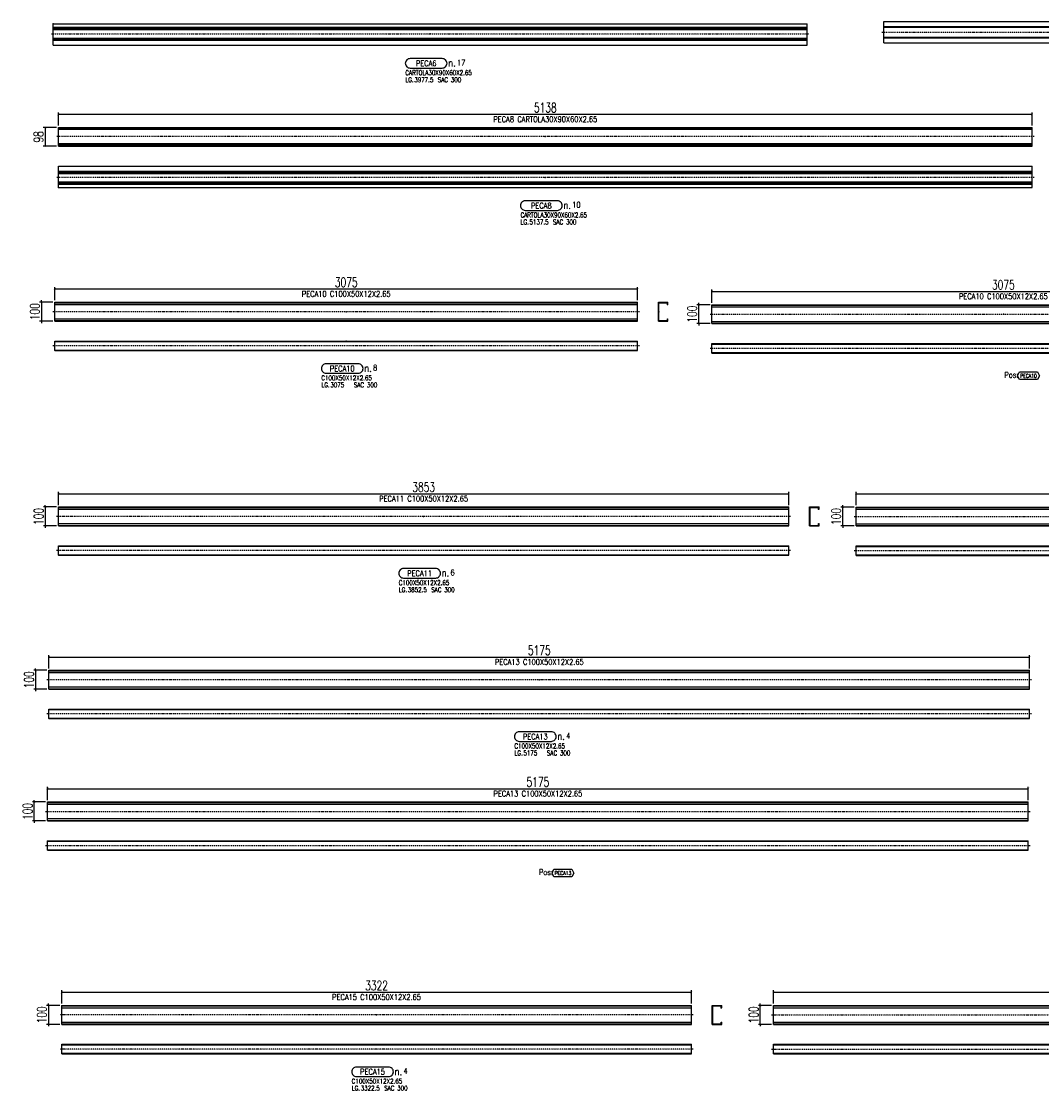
# Model space of a CAD drawing. Header units: feet. Extents: x -13577 to 173285, y -65833 to 34873.
# Tile 2 of 127: x 53707 to 59090, y -65498 to -59857. Entities that reach past the tile are written whole.
import ezdxf
from ezdxf.enums import TextEntityAlignment as Align

# ---------------------------------------------------------------- set-up
doc = ezdxf.new("R2010")
doc.units = ezdxf.units.FT
doc.header["$LTSCALE"] = 10
doc.header["$MEASUREMENT"] = 0
doc.linetypes.add('DASHDOT', pattern=[1, 0.5, -0.25, 0, -0.25])
doc.linetypes.add('HIDDEN', pattern=[0.375, 0.25, -0.125])
doc.layers.get('0').update_dxf_attribs({"linetype": 'CONTINUOUS'})
doc.layers.get('Defpoints').update_dxf_attribs({"linetype": 'CONTINUOUS'})
for name, color, linetype in [('A', 2, 'DASHDOT'), ('FORIR', 4, 'CONTINUOUS'), ('G', 3, 'CONTINUOUS'), ('MARK_DES', 2, 'CONTINUOUS'), ('MARK_MAT', 2, 'CONTINUOUS'), ('MARK_QTA', 4, 'CONTINUOUS'), ('MARK_SBA', 4, 'CONTINUOUS'), ('MARK_SLOT', 6, 'CONTINUOUS'), ('POS_BOX', 6, 'CONTINUOUS'), ('POS_DES', 2, 'CONTINUOUS'), ('POS_MAT', 2, 'CONTINUOUS'), ('TR', 6, 'HIDDEN'), ('TXT1', 7, 'CONTINUOUS')]:
    doc.layers.add(name, color=color, linetype=linetype)
doc.styles.add('1', font='romans.shx', dxfattribs={"width": 0.7, "height": 50})
doc.styles.add('MARK', font='ROMANS', dxfattribs={"width": 0.7})
doc.styles.add('POS', font='ROMANS', dxfattribs={"width": 0.7})
doc.styles.add('ROMANS', font='ROMANS', dxfattribs={"width": 0.8, "height": 28})
doc.dimstyles.get("Standard").update_dxf_attribs({"dimtxt": 50, "dimasz": 1, "dimexe": 1, "dimexo": 1, "dimgap": 1, "dimtad": 1, "dimdec": 0, "dimdsep": 46, "dimtxsty": '1', "dimblk": 'ARCHTICK', "dimcen": 3, "dimclrd": 1, "dimclre": 1, "dimclrt": 3, "dimadec": 0, "dimazin": 0, "dimtfac": 1, "dimtdec": 0, "dimtix": 1, "dimtmove": 0, "dimatfit": 3, "dimfxl": 0, "dimtolj": 1, "dimarcsym": 0})

# ---------------------------------------------------------------- blocks, each defined once
blk = doc.blocks.new('3D_INFOPOS')
blk.add_point((0, 0))
at = {"layer": 'FORIR', "flags": 1}
for tag, p in [('POS_PEZ', (7.6, -4.3)), ('MAT_PRO', (7.6, -11.9))]:
    blk.add_attdef(tag, p, '', height=5.26, dxfattribs=at)
blk = doc.blocks.new('3D_INFOM')
blk.add_point((0, 0))
at = {"layer": 'FORIR', "flags": 1}
for tag, p in [('MARK', (7.55, -4.31)), ('NUM_DIS', (7.55, -11.68)), ('NOT_PEZ', (45.73, -11.68)), ('QTA_PEZ', (7.55, -18.55)), ('TIP_PEZ', (45.73, -18.55)), ('TRA_PEZ', (7.55, -26.33)), ('COS_PEZ', (45.73, -26.33)), ('DES_PEZ', (7.55, -33.75))]:
    blk.add_attdef(tag, p, '', height=5, dxfattribs=at)
blk = doc.blocks.new('M8_PRO')
at = {"layer": 'MARK_SLOT'}
blk.add_lwpolyline([(2.5, 0), (19.5, 0, 0.414214), (22, 2.5), (22, 2.5, 0.414214), (19.5, 5), (2.5, 5, 0.414214), (0, 2.5), (0, 2.5, 0.414214)], format="xyb", close=True, dxfattribs=at)
at = {"style": 'MARK', "width": 0.7, "flags": 1}
for tag, p in [('TRA_PEZ', (-2.05, 4.97)), ('TIP_PEZ', (-2.05, 2.29)), ('SUN_LIS', (-2.05, 3.9)), ('COD_PEZ', (-2.05, 0.69)), ('COS_PEZ', (-2.05, 0.15)), ('PUN_LIS', (-2.05, 4.44)), ('DES_PEZ', (-2.05, 3.37)), ('NOT_PEZ', (-2.05, 2.83)), ('ING_PEZ', (-2.05, 1.76)), ('MCL_PEZ', (-2.05, 1.22)), ('DIM_PRO', (-2.05, -0.38))]:
    blk.add_attdef(tag, p, '', height=0.35, dxfattribs=at)
at = {"style": 'MARK', "width": 0.7}
blk.add_attdef('MAR_PEZ', text='', height=3, dxfattribs=at).set_placement((11, 2.5), align=Align.MIDDLE)
at = {"layer": 'MARK_DES', "style": 'MARK', "width": 0.7}
blk.add_text('LG.', height=2.5, dxfattribs=at).set_placement((0, -7.4))
for tag, p in [('NOM_PRO', (0, -3.7)), ('LUN_PRO', (4.73, -7.4))]:
    blk.add_attdef(tag, p, '', height=2.5, dxfattribs=at)
at = {"layer": 'MARK_MAT', "style": 'MARK', "width": 0.7}
blk.add_attdef('MAT_PRO', (17.13, -7.4), '', height=2.5, dxfattribs=at)
at = {"layer": 'MARK_QTA', "style": 'ROMANS', "width": 0.8}
blk.add_text('n.', height=4, dxfattribs=at).set_placement((24.62, 2.75), align=Align.MIDDLE)
at = {"layer": 'MARK_QTA', "style": 'MARK', "width": 0.7}
blk.add_attdef('QTA_PEZ', (27.29, 1.42), '', height=3, dxfattribs=at)
at = {"layer": 'MARK_SBA', "style": 'MARK', "width": 0.7}
blk.add_attdef('SBA_PEZ', text='', height=2, dxfattribs=at).set_placement((10.88, 5.73), align=Align.BOTTOM_CENTER)
blk = doc.blocks.new('_ArchTick')
at = {"color": 0, "linetype": 'ByBlock', "const_width": 0.15}
blk.add_lwpolyline([(-0.5, -0.5), (0.5, 0.5)], dxfattribs=at)
blk = doc.blocks.new('*D204')
at = {"layer": 'Defpoints', "color": 0}
for p in [(59040.4, -60346.8), (53902.9, -60416.8), (59040.4, -60416.8)]:
    blk.add_point(p, dxfattribs=at)
at = {"layer": 'TXT1', "color": 1, "lineweight": -2, "transparency": 16777216}
for p, q in [((53902.9, -60406.8), (53902.9, -60336.8)), ((53902.9, -60346.8), (59040.4, -60346.8)), ((59040.4, -60406.8), (59040.4, -60336.8))]:
    blk.add_line(p, q, dxfattribs=at)
at = {"layer": 'TXT1', "color": 1, "lineweight": -2, "transparency": 16777216, "xscale": 10, "yscale": 10, "zscale": 10, "rotation": 180}
blk.add_blockref('_ArchTick', (53902.9, -60346.8), dxfattribs=at)
at = {"layer": 'TXT1', "color": 1, "lineweight": -2, "transparency": 16777216, "xscale": 10, "yscale": 10, "zscale": 10}
blk.add_blockref('_ArchTick', (59040.4, -60346.8), dxfattribs=at)
at = {"layer": 'TXT1', "color": 3, "transparency": 16777216, "insert": (56471.6, -60311.8), "char_height": 50, "attachment_point": 5, "style": '1'}
blk.add_mtext('\\A1;5138', dxfattribs=at)
blk = doc.blocks.new('*D205')
at = {"layer": 'Defpoints', "color": 0}
for p in [(53902.9, -60416.8), (53832.9, -60515), (53902.9, -60515)]:
    blk.add_point(p, dxfattribs=at)
at = {"layer": 'TXT1', "color": 1, "lineweight": -2, "transparency": 16777216}
for p, q in [((53892.9, -60416.8), (53822.9, -60416.8)), ((53832.9, -60416.8), (53832.9, -60515)), ((53892.9, -60515), (53822.9, -60515))]:
    blk.add_line(p, q, dxfattribs=at)
at = {"layer": 'TXT1', "color": 1, "lineweight": -2, "transparency": 16777216, "xscale": 10, "yscale": 10, "zscale": 10}
for p, rotation in [((53832.9, -60416.8), 90), ((53832.9, -60515), 270)]:
    blk.add_blockref('_ArchTick', p, dxfattribs=dict(at, rotation=rotation))
at = {"layer": 'TXT1', "color": 3, "transparency": 16777216, "insert": (53797.9, -60465.9), "char_height": 50, "attachment_point": 5, "rotation": 90, "style": '1'}
blk.add_mtext('\\A1;98', dxfattribs=at)
blk = doc.blocks.new('*D208')
at = {"layer": 'Defpoints', "color": 0}
for p in [(56958.5, -61268.4), (53883.5, -61338.4), (56958.5, -61338.4)]:
    blk.add_point(p, dxfattribs=at)
at = {"layer": 'TXT1', "color": 1, "lineweight": -2, "transparency": 16777216}
for p, q in [((53883.5, -61328.4), (53883.5, -61258.4)), ((56958.5, -61328.4), (56958.5, -61258.4)), ((53883.5, -61268.4), (56958.5, -61268.4))]:
    blk.add_line(p, q, dxfattribs=at)
at = {"layer": 'TXT1', "color": 1, "lineweight": -2, "transparency": 16777216, "xscale": 10, "yscale": 10, "zscale": 10, "rotation": 180}
blk.add_blockref('_ArchTick', (53883.5, -61268.4), dxfattribs=at)
at = {"layer": 'TXT1', "color": 1, "lineweight": -2, "transparency": 16777216, "xscale": 10, "yscale": 10, "zscale": 10}
blk.add_blockref('_ArchTick', (56958.5, -61268.4), dxfattribs=at)
at = {"layer": 'TXT1', "color": 3, "transparency": 16777216, "insert": (55421, -61233.4), "char_height": 50, "attachment_point": 5, "style": '1'}
blk.add_mtext('\\A1;3075', dxfattribs=at)
blk = doc.blocks.new('*D209')
at = {"layer": 'Defpoints', "color": 0}
for p in [(53883.5, -61338.4), (53813.5, -61438.4), (53883.5, -61438.4)]:
    blk.add_point(p, dxfattribs=at)
at = {"layer": 'TXT1', "color": 1, "lineweight": -2, "transparency": 16777216}
for p, q in [((53873.5, -61338.4), (53803.5, -61338.4)), ((53813.5, -61338.4), (53813.5, -61328.4)), ((53813.5, -61338.4), (53813.5, -61438.4)), ((53873.5, -61438.4), (53803.5, -61438.4)), ((53813.5, -61438.4), (53813.5, -61448.4))]:
    blk.add_line(p, q, dxfattribs=at)
at = {"layer": 'TXT1', "color": 1, "lineweight": -2, "transparency": 16777216, "xscale": 10, "yscale": 10, "zscale": 10}
for p, rotation in [((53813.5, -61338.4), 270), ((53813.5, -61438.4), 90)]:
    blk.add_blockref('_ArchTick', p, dxfattribs=dict(at, rotation=rotation))
at = {"layer": 'TXT1', "color": 3, "transparency": 16777216, "insert": (53778.5, -61388.4), "char_height": 50, "attachment_point": 5, "rotation": 90, "style": '1'}
blk.add_mtext('\\A1;100', dxfattribs=at)
blk = doc.blocks.new('*D210')
at = {"layer": 'Defpoints', "color": 0}
for p in [(57755.7, -62348.8), (53903.2, -62418.8), (57755.7, -62418.8)]:
    blk.add_point(p, dxfattribs=at)
at = {"layer": 'TXT1', "color": 1, "lineweight": -2, "transparency": 16777216}
for p, q in [((53903.2, -62408.8), (53903.2, -62338.8)), ((57755.7, -62408.8), (57755.7, -62338.8)), ((53903.2, -62348.8), (57755.7, -62348.8))]:
    blk.add_line(p, q, dxfattribs=at)
at = {"layer": 'TXT1', "color": 1, "lineweight": -2, "transparency": 16777216, "xscale": 10, "yscale": 10, "zscale": 10, "rotation": 180}
blk.add_blockref('_ArchTick', (53903.2, -62348.8), dxfattribs=at)
at = {"layer": 'TXT1', "color": 1, "lineweight": -2, "transparency": 16777216, "xscale": 10, "yscale": 10, "zscale": 10}
blk.add_blockref('_ArchTick', (57755.7, -62348.8), dxfattribs=at)
at = {"layer": 'TXT1', "color": 3, "transparency": 16777216, "insert": (55829.4, -62313.8), "char_height": 50, "attachment_point": 5, "style": '1'}
blk.add_mtext('\\A1;3853', dxfattribs=at)
blk = doc.blocks.new('*D211')
at = {"layer": 'Defpoints', "color": 0}
for p in [(53903.2, -62418.8), (53833.2, -62518.8), (53903.2, -62518.8)]:
    blk.add_point(p, dxfattribs=at)
at = {"layer": 'TXT1', "color": 1, "lineweight": -2, "transparency": 16777216}
for p, q in [((53893.2, -62418.8), (53823.2, -62418.8)), ((53833.2, -62418.8), (53833.2, -62408.8)), ((53833.2, -62418.8), (53833.2, -62518.8)), ((53893.2, -62518.8), (53823.2, -62518.8)), ((53833.2, -62518.8), (53833.2, -62528.8))]:
    blk.add_line(p, q, dxfattribs=at)
at = {"layer": 'TXT1', "color": 1, "lineweight": -2, "transparency": 16777216, "xscale": 10, "yscale": 10, "zscale": 10}
for p, rotation in [((53833.2, -62418.8), 270), ((53833.2, -62518.8), 90)]:
    blk.add_blockref('_ArchTick', p, dxfattribs=dict(at, rotation=rotation))
at = {"layer": 'TXT1', "color": 3, "transparency": 16777216, "insert": (53798.2, -62468.8), "char_height": 50, "attachment_point": 5, "rotation": 90, "style": '1'}
blk.add_mtext('\\A1;100', dxfattribs=at)
blk = doc.blocks.new('*D214')
at = {"layer": 'Defpoints', "color": 0}
for p in [(59027.2, -63210.4), (53852.2, -63280.4), (59027.2, -63280.4)]:
    blk.add_point(p, dxfattribs=at)
at = {"layer": 'TXT1', "color": 1, "lineweight": -2, "transparency": 16777216}
for p, q in [((53852.2, -63270.4), (53852.2, -63200.4)), ((53852.2, -63210.4), (59027.2, -63210.4)), ((59027.2, -63270.4), (59027.2, -63200.4))]:
    blk.add_line(p, q, dxfattribs=at)
at = {"layer": 'TXT1', "color": 1, "lineweight": -2, "transparency": 16777216, "xscale": 10, "yscale": 10, "zscale": 10, "rotation": 180}
blk.add_blockref('_ArchTick', (53852.2, -63210.4), dxfattribs=at)
at = {"layer": 'TXT1', "color": 1, "lineweight": -2, "transparency": 16777216, "xscale": 10, "yscale": 10, "zscale": 10}
blk.add_blockref('_ArchTick', (59027.2, -63210.4), dxfattribs=at)
at = {"layer": 'TXT1', "color": 3, "transparency": 16777216, "insert": (56439.7, -63175.4), "char_height": 50, "attachment_point": 5, "style": '1'}
blk.add_mtext('\\A1;5175', dxfattribs=at)
blk = doc.blocks.new('*D215')
at = {"layer": 'Defpoints', "color": 0}
for p in [(53852.2, -63280.4), (53782.2, -63380.4), (53852.2, -63380.4)]:
    blk.add_point(p, dxfattribs=at)
at = {"layer": 'TXT1', "color": 1, "lineweight": -2, "transparency": 16777216}
for p, q in [((53842.2, -63280.4), (53772.2, -63280.4)), ((53782.2, -63280.4), (53782.2, -63270.4)), ((53782.2, -63280.4), (53782.2, -63380.4)), ((53842.2, -63380.4), (53772.2, -63380.4)), ((53782.2, -63380.4), (53782.2, -63390.4))]:
    blk.add_line(p, q, dxfattribs=at)
at = {"layer": 'TXT1', "color": 1, "lineweight": -2, "transparency": 16777216, "xscale": 10, "yscale": 10, "zscale": 10}
for p, rotation in [((53782.2, -63280.4), 270), ((53782.2, -63380.4), 90)]:
    blk.add_blockref('_ArchTick', p, dxfattribs=dict(at, rotation=rotation))
at = {"layer": 'TXT1', "color": 3, "transparency": 16777216, "insert": (53747.2, -63330.4), "char_height": 50, "attachment_point": 5, "rotation": 90, "style": '1'}
blk.add_mtext('\\A1;100', dxfattribs=at)
blk = doc.blocks.new('*D218')
at = {"layer": 'Defpoints', "color": 0}
for p in [(57242.3, -64978.9), (53919.8, -65048.9), (57242.3, -65048.9)]:
    blk.add_point(p, dxfattribs=at)
at = {"layer": 'TXT1', "color": 1, "lineweight": -2, "transparency": 16777216}
for p, q in [((53919.8, -65038.9), (53919.8, -64968.9)), ((53919.8, -64978.9), (57242.3, -64978.9)), ((57242.3, -65038.9), (57242.3, -64968.9))]:
    blk.add_line(p, q, dxfattribs=at)
at = {"layer": 'TXT1', "color": 1, "lineweight": -2, "transparency": 16777216, "xscale": 10, "yscale": 10, "zscale": 10, "rotation": 180}
blk.add_blockref('_ArchTick', (53919.8, -64978.9), dxfattribs=at)
at = {"layer": 'TXT1', "color": 1, "lineweight": -2, "transparency": 16777216, "xscale": 10, "yscale": 10, "zscale": 10}
blk.add_blockref('_ArchTick', (57242.3, -64978.9), dxfattribs=at)
at = {"layer": 'TXT1', "color": 3, "transparency": 16777216, "insert": (55581.1, -64943.9), "char_height": 50, "attachment_point": 5, "style": '1'}
blk.add_mtext('\\A1;3322', dxfattribs=at)
blk = doc.blocks.new('*D219')
at = {"layer": 'Defpoints', "color": 0}
for p in [(53919.8, -65048.9), (53849.8, -65148.9), (53919.8, -65148.9)]:
    blk.add_point(p, dxfattribs=at)
at = {"layer": 'TXT1', "color": 1, "lineweight": -2, "transparency": 16777216}
for p, q in [((53849.8, -65048.9), (53849.8, -65038.9)), ((53909.8, -65048.9), (53839.8, -65048.9)), ((53849.8, -65048.9), (53849.8, -65148.9)), ((53909.8, -65148.9), (53839.8, -65148.9)), ((53849.8, -65148.9), (53849.8, -65158.9))]:
    blk.add_line(p, q, dxfattribs=at)
at = {"layer": 'TXT1', "color": 1, "lineweight": -2, "transparency": 16777216, "xscale": 10, "yscale": 10, "zscale": 10}
for p, rotation in [((53849.8, -65048.9), 270), ((53849.8, -65148.9), 90)]:
    blk.add_blockref('_ArchTick', p, dxfattribs=dict(at, rotation=rotation))
at = {"layer": 'TXT1', "color": 3, "transparency": 16777216, "insert": (53814.8, -65098.9), "char_height": 50, "attachment_point": 5, "rotation": 90, "style": '1'}
blk.add_mtext('\\A1;100', dxfattribs=at)
blk = doc.blocks.new('*D609')
at = {"layer": 'Defpoints', "color": 0}
for p in [(60426, -61281.4), (57351, -61351.4), (60426, -61351.4)]:
    blk.add_point(p, dxfattribs=at)
at = {"layer": 'TXT1', "color": 1, "lineweight": -2, "transparency": 16777216}
for p, q in [((57351, -61341.4), (57351, -61271.4)), ((57351, -61281.4), (60426, -61281.4)), ((60426, -61341.4), (60426, -61271.4))]:
    blk.add_line(p, q, dxfattribs=at)
at = {"layer": 'TXT1', "color": 1, "lineweight": -2, "transparency": 16777216, "xscale": 10, "yscale": 10, "zscale": 10, "rotation": 180}
blk.add_blockref('_ArchTick', (57351, -61281.4), dxfattribs=at)
at = {"layer": 'TXT1', "color": 1, "lineweight": -2, "transparency": 16777216, "xscale": 10, "yscale": 10, "zscale": 10}
blk.add_blockref('_ArchTick', (60426, -61281.4), dxfattribs=at)
at = {"layer": 'TXT1', "color": 3, "transparency": 16777216, "insert": (58888.5, -61246.4), "char_height": 50, "attachment_point": 5, "style": '1'}
blk.add_mtext('\\A1;3075', dxfattribs=at)
blk = doc.blocks.new('*D610')
at = {"layer": 'Defpoints', "color": 0}
for p in [(57281, -61351.4), (57351, -61351.4), (57351, -61451.4)]:
    blk.add_point(p, dxfattribs=at)
at = {"layer": 'TXT1', "color": 1, "lineweight": -2, "transparency": 16777216}
for p, q in [((57341, -61351.4), (57271, -61351.4)), ((57281, -61351.4), (57281, -61341.4)), ((57281, -61451.4), (57281, -61351.4)), ((57341, -61451.4), (57271, -61451.4)), ((57281, -61451.4), (57281, -61461.4))]:
    blk.add_line(p, q, dxfattribs=at)
at = {"layer": 'TXT1', "color": 1, "lineweight": -2, "transparency": 16777216, "xscale": 10, "yscale": 10, "zscale": 10}
for p, rotation in [((57281, -61351.4), 270), ((57281, -61451.4), 90)]:
    blk.add_blockref('_ArchTick', p, dxfattribs=dict(at, rotation=rotation))
at = {"layer": 'TXT1', "color": 3, "transparency": 16777216, "insert": (57246, -61401.4), "char_height": 50, "attachment_point": 5, "rotation": 90, "style": '1'}
blk.add_mtext('\\A1;100', dxfattribs=at)
blk = doc.blocks.new('POSITION_PRO')
at = {"layer": 'POS_BOX'}
blk.add_lwpolyline([(10.5, -2), (9.5, -4), (0, -4), (-1, -2), (0, 0), (9.5, 0)], close=True, dxfattribs=at)
at = {"insert": (-7.93, -0.05), "char_height": 3, "width": 11.9956, "attachment_point": 1, "style": 'POS'}
blk.add_mtext('Pos:', dxfattribs=at)
at = {"style": 'POS', "width": 0.7}
blk.add_attdef('POS_PEZ', text='', height=2, dxfattribs=at).set_placement((4.76, -3.05), align=Align.CENTER)
at = {"layer": 'POS_DES', "style": 'POS', "width": 0.7, "flags": 1}
for tag, p in [('SPE_PRO', (-7.8, -5.07)), ('LUN_PRO', (-7.82, -5.58)), ('LAR_PRO', (-7.79, -4.53))]:
    blk.add_attdef(tag, p, '', height=0.35, dxfattribs=at)
at = {"layer": 'POS_MAT', "style": 'POS', "width": 0.7, "flags": 1}
for tag, p in [('MAT_PRO', (-6.89, -4.03)), ('PUN_NET2', (-6.94, -7.74)), ('NOM_PRO', (-6.94, -6.11)), ('PUN_NET', (-6.94, -7.16)), ('MAR_CMP', (-6.89, -8.22)), ('NOT_PEZ', (-6.89, -9.21)), ('PUN_LIS', (-6.94, -6.63)), ('QTA_PEZ', (-6.89, -8.75))]:
    blk.add_attdef(tag, text='', height=0.35, dxfattribs=at).set_placement(p, align=Align.CENTER)
blk = doc.blocks.new('*D613')
at = {"layer": 'Defpoints', "color": 0}
for p in [(61963.5, -62349.1), (58111, -62419.1), (61963.5, -62419.1)]:
    blk.add_point(p, dxfattribs=at)
at = {"layer": 'TXT1', "color": 1, "lineweight": -2, "transparency": 16777216}
for p, q in [((58111, -62409.1), (58111, -62339.1)), ((61963.5, -62409.1), (61963.5, -62339.1)), ((58111, -62349.1), (61963.5, -62349.1))]:
    blk.add_line(p, q, dxfattribs=at)
at = {"layer": 'TXT1', "color": 1, "lineweight": -2, "transparency": 16777216, "xscale": 10, "yscale": 10, "zscale": 10, "rotation": 180}
blk.add_blockref('_ArchTick', (58111, -62349.1), dxfattribs=at)
at = {"layer": 'TXT1', "color": 1, "lineweight": -2, "transparency": 16777216, "xscale": 10, "yscale": 10, "zscale": 10}
blk.add_blockref('_ArchTick', (61963.5, -62349.1), dxfattribs=at)
at = {"layer": 'TXT1', "color": 3, "transparency": 16777216, "insert": (60037.3, -62314.1), "char_height": 50, "attachment_point": 5, "style": '1'}
blk.add_mtext('\\A1;3853', dxfattribs=at)
blk = doc.blocks.new('*D614')
at = {"layer": 'Defpoints', "color": 0}
for p in [(58041, -62419.1), (58111, -62419.1), (58111, -62519.1)]:
    blk.add_point(p, dxfattribs=at)
at = {"layer": 'TXT1', "color": 1, "lineweight": -2, "transparency": 16777216}
for p, q in [((58101, -62419.1), (58031, -62419.1)), ((58041, -62419.1), (58041, -62409.1)), ((58041, -62519.1), (58041, -62419.1)), ((58101, -62519.1), (58031, -62519.1)), ((58041, -62519.1), (58041, -62529.1))]:
    blk.add_line(p, q, dxfattribs=at)
at = {"layer": 'TXT1', "color": 1, "lineweight": -2, "transparency": 16777216, "xscale": 10, "yscale": 10, "zscale": 10}
for p, rotation in [((58041, -62419.1), 270), ((58041, -62519.1), 90)]:
    blk.add_blockref('_ArchTick', p, dxfattribs=dict(at, rotation=rotation))
at = {"layer": 'TXT1', "color": 3, "transparency": 16777216, "insert": (58006, -62469.1), "char_height": 50, "attachment_point": 5, "rotation": 90, "style": '1'}
blk.add_mtext('\\A1;100', dxfattribs=at)
blk = doc.blocks.new('*D621')
at = {"layer": 'Defpoints', "color": 0}
for p in [(59019.9, -63905.1), (53844.9, -63975.1), (59019.9, -63975.1)]:
    blk.add_point(p, dxfattribs=at)
at = {"layer": 'TXT1', "color": 1, "lineweight": -2, "transparency": 16777216}
for p, q in [((53844.9, -63965.1), (53844.9, -63895.1)), ((53844.9, -63905.1), (59019.9, -63905.1)), ((59019.9, -63965.1), (59019.9, -63895.1))]:
    blk.add_line(p, q, dxfattribs=at)
at = {"layer": 'TXT1', "color": 1, "lineweight": -2, "transparency": 16777216, "xscale": 10, "yscale": 10, "zscale": 10, "rotation": 180}
blk.add_blockref('_ArchTick', (53844.9, -63905.1), dxfattribs=at)
at = {"layer": 'TXT1', "color": 1, "lineweight": -2, "transparency": 16777216, "xscale": 10, "yscale": 10, "zscale": 10}
blk.add_blockref('_ArchTick', (59019.9, -63905.1), dxfattribs=at)
at = {"layer": 'TXT1', "color": 3, "transparency": 16777216, "insert": (56432.4, -63870.1), "char_height": 50, "attachment_point": 5, "style": '1'}
blk.add_mtext('\\A1;5175', dxfattribs=at)
blk = doc.blocks.new('*D622')
at = {"layer": 'Defpoints', "color": 0}
for p in [(53774.9, -63975.1), (53844.9, -63975.1), (53844.9, -64075.1)]:
    blk.add_point(p, dxfattribs=at)
at = {"layer": 'TXT1', "color": 1, "lineweight": -2, "transparency": 16777216}
for p, q in [((53834.9, -63975.1), (53764.9, -63975.1)), ((53774.9, -63975.1), (53774.9, -63965.1)), ((53774.9, -64075.1), (53774.9, -63975.1)), ((53834.9, -64075.1), (53764.9, -64075.1)), ((53774.9, -64075.1), (53774.9, -64085.1))]:
    blk.add_line(p, q, dxfattribs=at)
at = {"layer": 'TXT1', "color": 1, "lineweight": -2, "transparency": 16777216, "xscale": 10, "yscale": 10, "zscale": 10}
for p, rotation in [((53774.9, -63975.1), 270), ((53774.9, -64075.1), 90)]:
    blk.add_blockref('_ArchTick', p, dxfattribs=dict(at, rotation=rotation))
at = {"layer": 'TXT1', "color": 3, "transparency": 16777216, "insert": (53739.9, -64025.1), "char_height": 50, "attachment_point": 5, "rotation": 90, "style": '1'}
blk.add_mtext('\\A1;100', dxfattribs=at)
blk = doc.blocks.new('*D629')
at = {"layer": 'Defpoints', "color": 0}
for p in [(60998.4, -64978.9), (57675.9, -65048.9), (60998.4, -65048.9)]:
    blk.add_point(p, dxfattribs=at)
at = {"layer": 'TXT1', "color": 1, "lineweight": -2, "transparency": 16777216}
for p, q in [((57675.9, -65038.9), (57675.9, -64968.9)), ((57675.9, -64978.9), (60998.4, -64978.9)), ((60998.4, -65038.9), (60998.4, -64968.9))]:
    blk.add_line(p, q, dxfattribs=at)
at = {"layer": 'TXT1', "color": 1, "lineweight": -2, "transparency": 16777216, "xscale": 10, "yscale": 10, "zscale": 10, "rotation": 180}
blk.add_blockref('_ArchTick', (57675.9, -64978.9), dxfattribs=at)
at = {"layer": 'TXT1', "color": 1, "lineweight": -2, "transparency": 16777216, "xscale": 10, "yscale": 10, "zscale": 10}
blk.add_blockref('_ArchTick', (60998.4, -64978.9), dxfattribs=at)
at = {"layer": 'TXT1', "color": 3, "transparency": 16777216, "insert": (59337.1, -64943.9), "char_height": 50, "attachment_point": 5, "style": '1'}
blk.add_mtext('\\A1;3322', dxfattribs=at)
blk = doc.blocks.new('*D630')
at = {"layer": 'Defpoints', "color": 0}
for p in [(57605.9, -65048.9), (57675.9, -65048.9), (57675.9, -65148.9)]:
    blk.add_point(p, dxfattribs=at)
at = {"layer": 'TXT1', "color": 1, "lineweight": -2, "transparency": 16777216}
for p, q in [((57605.9, -65048.9), (57605.9, -65038.9)), ((57665.9, -65048.9), (57595.9, -65048.9)), ((57605.9, -65148.9), (57605.9, -65048.9)), ((57665.9, -65148.9), (57595.9, -65148.9)), ((57605.9, -65148.9), (57605.9, -65158.9))]:
    blk.add_line(p, q, dxfattribs=at)
at = {"layer": 'TXT1', "color": 1, "lineweight": -2, "transparency": 16777216, "xscale": 10, "yscale": 10, "zscale": 10}
for p, rotation in [((57605.9, -65048.9), 270), ((57605.9, -65148.9), 90)]:
    blk.add_blockref('_ArchTick', p, dxfattribs=dict(at, rotation=rotation))
at = {"layer": 'TXT1', "color": 3, "transparency": 16777216, "insert": (57570.9, -65098.9), "char_height": 50, "attachment_point": 5, "rotation": 90, "style": '1'}
blk.add_mtext('\\A1;100', dxfattribs=at)

msp = doc.modelspace()

# ---------------------------------------------------------------- linework, layer by layer
at = {"layer": 'A'}
for p, q in [((58247.8, -59913.6), (62245.3, -59913.6)), ((53865.2, -59921.7), (57862.7, -59921.7)), ((59050.4, -60464.6), (53892.9, -60464.6)), ((59050.4, -60681.2), (53892.9, -60681.2)), ((56968.5, -61388.4), (53873.5, -61388.4)), ((57341, -61401.4), (60436, -61401.4)), ((56968.5, -61568.4), (53873.5, -61568.4)), ((57341, -61581.4), (60436, -61581.4)), ((57765.7, -62468.8), (53893.2, -62468.8)), ((58101, -62469.1), (61973.5, -62469.1)), ((57765.7, -62648.8), (53893.2, -62648.8)), ((58101, -62649.1), (61973.5, -62649.1)), ((59037.2, -63330.4), (53842.2, -63330.4)), ((59037.2, -63510.4), (53842.2, -63510.4)), ((53834.9, -64025.1), (59029.9, -64025.1)), ((53834.9, -64205.1), (59029.9, -64205.1)), ((57252.3, -65098.9), (53909.8, -65098.9)), ((57665.9, -65098.9), (61008.4, -65098.9)), ((57252.3, -65278.9), (53909.8, -65278.9)), ((57665.9, -65278.9), (61008.4, -65278.9))]:
    msp.add_line(p, q, dxfattribs=at)
for p in [(53875.2, -59869.5), (58257.8, -59940.6), (53902.9, -60512.1), (53902.9, -60733.4), (53883.5, -61341), (57115.8, -61350.4), (57351, -61363.4), (53883.5, -61590.7), (57351, -61559.1), (53903.2, -62421.4), (57913, -62430.8), (58111, -62431.1), (53903.2, -62671.1), (58111, -62626.7), (53852.2, -63283), (53852.2, -63532.7), (53844.9, -63987.1), (53844.9, -64182.8), (53919.8, -65051.5), (57399.6, -65060.9), (57675.9, -65060.9), (57675.9, -65256.6), (53919.8, -65301.2)]:
    msp.add_point(p, dxfattribs=at)
at = {"layer": 'G'}
for p, q in [((58257.8, -59856.6), (62235.3, -59856.6)), ((58257.8, -59970.6), (58257.8, -59856.6)), ((53875.2, -59869.2), (57852.7, -59869.2)), ((53875.2, -59982.9), (53875.2, -59869.2)), ((53875.2, -59887.4), (57852.7, -59887.4)), ((57852.7, -59982.9), (57852.7, -59869.2)), ((58257.8, -59883.6), (62235.3, -59883.6)), ((53875.2, -59947.1), (57852.7, -59947.1)), ((53875.2, -59955.8), (57852.7, -59955.8)), ((58257.8, -59943.6), (62235.3, -59943.6)), ((58257.8, -59970.6), (62235.3, -59970.6)), ((53875.2, -59982.6), (57852.7, -59982.6)), ((53875.2, -59982.9), (57852.7, -59982.9)), ((53902.9, -60515), (53902.9, -60416.8)), ((53902.9, -60416.8), (59040.4, -60416.8)), ((59040.4, -60515), (59040.4, -60416.8)), ((53902.9, -60422.8), (59040.4, -60422.8)), ((53902.9, -60509.3), (59040.4, -60509.3)), ((53902.9, -60512), (59040.4, -60512)), ((53902.9, -60515), (59040.4, -60515)), ((53902.9, -60620), (59040.4, -60620)), ((53902.9, -60733.7), (53902.9, -60620)), ((53902.9, -60620.3), (59040.4, -60620.3)), ((53902.9, -60647.2), (59040.4, -60647.2)), ((59040.4, -60733.7), (59040.4, -60620)), ((53902.9, -60655.8), (59040.4, -60655.8)), ((53902.9, -60715.5), (59040.4, -60715.5)), ((53902.9, -60733.7), (59040.4, -60733.7)), ((53883.5, -61438.4), (53883.5, -61338.4)), ((53883.5, -61338.4), (56958.5, -61338.4)), ((53883.5, -61350.4), (56958.5, -61350.4)), ((56958.5, -61438.4), (56958.5, -61338.4)), ((57068.5, -61438.4), (57068.5, -61338.4)), ((57068.5, -61338.4), (57118.5, -61338.4)), ((57071.1, -61341), (57115.8, -61341)), ((57071.1, -61435.7), (57071.1, -61341)), ((57115.8, -61350.4), (57115.8, -61341)), ((57115.8, -61350.4), (57118.5, -61350.4)), ((57118.5, -61350.4), (57118.5, -61338.4)), ((57351, -61351.4), (60426, -61351.4)), ((57351, -61451.4), (57351, -61351.4)), ((53883.5, -61426.4), (56958.5, -61426.4)), ((57071.1, -61435.7), (57115.8, -61435.7)), ((57115.8, -61435.7), (57115.8, -61426.4)), ((57115.8, -61426.4), (57118.5, -61426.4)), ((57118.5, -61438.4), (57118.5, -61426.4)), ((53883.5, -61438.4), (56958.5, -61438.4)), ((57068.5, -61438.4), (57118.5, -61438.4)), ((57351, -61451.4), (60426, -61451.4)), ((53883.5, -61543.4), (56958.5, -61543.4)), ((53883.5, -61593.4), (53883.5, -61543.4)), ((56958.5, -61593.4), (56958.5, -61543.4)), ((53883.5, -61593.4), (56958.5, -61593.4)), ((57351, -61556.4), (60426, -61556.4)), ((57351, -61606.4), (57351, -61556.4)), ((57351, -61606.4), (60426, -61606.4)), ((53903.2, -62518.8), (53903.2, -62418.8)), ((53903.2, -62418.8), (57755.7, -62418.8)), ((53903.2, -62430.8), (57755.7, -62430.8)), ((57755.7, -62518.8), (57755.7, -62418.8)), ((57865.7, -62518.8), (57865.7, -62418.8)), ((57865.7, -62418.8), (57915.7, -62418.8)), ((57868.3, -62421.4), (57913, -62421.4)), ((57868.3, -62516.1), (57868.3, -62421.4)), ((57913, -62430.8), (57913, -62421.4)), ((57913, -62430.8), (57915.7, -62430.8)), ((57915.7, -62430.8), (57915.7, -62418.8)), ((58111, -62419.1), (61963.5, -62419.1)), ((58111, -62519.1), (58111, -62419.1)), ((53903.2, -62506.8), (57755.7, -62506.8)), ((57913, -62516.1), (57913, -62506.8)), ((57913, -62506.8), (57915.7, -62506.8)), ((57915.7, -62518.8), (57915.7, -62506.8)), ((53903.2, -62518.8), (57755.7, -62518.8)), ((57865.7, -62518.8), (57915.7, -62518.8)), ((57868.3, -62516.1), (57913, -62516.1)), ((58111, -62519.1), (61963.5, -62519.1)), ((53903.2, -62623.8), (57755.7, -62623.8)), ((53903.2, -62673.8), (53903.2, -62623.8)), ((53903.2, -62673.8), (57755.7, -62673.8)), ((57755.7, -62673.8), (57755.7, -62623.8)), ((58111, -62624.1), (61963.5, -62624.1)), ((58111, -62674.1), (58111, -62624.1)), ((58111, -62674.1), (61963.5, -62674.1)), ((53852.2, -63380.4), (53852.2, -63280.4)), ((53852.2, -63280.4), (59027.2, -63280.4)), ((53852.2, -63292.4), (59027.2, -63292.4)), ((59027.2, -63380.4), (59027.2, -63280.4)), ((53852.2, -63368.4), (59027.2, -63368.4)), ((53852.2, -63380.4), (59027.2, -63380.4)), ((53852.2, -63485.4), (59027.2, -63485.4)), ((53852.2, -63535.4), (53852.2, -63485.4)), ((59027.2, -63535.4), (59027.2, -63485.4)), ((53852.2, -63535.4), (59027.2, -63535.4)), ((53844.9, -63975.1), (59019.9, -63975.1)), ((53844.9, -64075.1), (53844.9, -63975.1)), ((59019.9, -64075.1), (59019.9, -63975.1)), ((53844.9, -64075.1), (59019.9, -64075.1)), ((53844.9, -64180.1), (59019.9, -64180.1)), ((53844.9, -64230.1), (53844.9, -64180.1)), ((59019.9, -64230.1), (59019.9, -64180.1)), ((53844.9, -64230.1), (59019.9, -64230.1)), ((53919.8, -65048.9), (57242.3, -65048.9)), ((53919.8, -65148.9), (53919.8, -65048.9)), ((53919.8, -65060.9), (57242.3, -65060.9)), ((57242.3, -65148.9), (57242.3, -65048.9)), ((57352.3, -65148.9), (57352.3, -65048.9)), ((57352.3, -65048.9), (57402.3, -65048.9)), ((57354.9, -65051.5), (57399.6, -65051.5)), ((57354.9, -65146.2), (57354.9, -65051.5)), ((57399.6, -65060.9), (57399.6, -65051.5)), ((57399.6, -65060.9), (57402.3, -65060.9)), ((57402.3, -65060.9), (57402.3, -65048.9)), ((57675.9, -65048.9), (60998.4, -65048.9)), ((57675.9, -65148.9), (57675.9, -65048.9)), ((53919.8, -65136.9), (57242.3, -65136.9)), ((53919.8, -65148.9), (57242.3, -65148.9)), ((57352.3, -65148.9), (57402.3, -65148.9)), ((57354.9, -65146.2), (57399.6, -65146.2)), ((57399.6, -65146.2), (57399.6, -65136.9)), ((57399.6, -65136.9), (57402.3, -65136.9)), ((57402.3, -65148.9), (57402.3, -65136.9)), ((57675.9, -65148.9), (60998.4, -65148.9)), ((53919.8, -65253.9), (57242.3, -65253.9)), ((53919.8, -65303.9), (53919.8, -65253.9)), ((57242.3, -65303.9), (57242.3, -65253.9)), ((57675.9, -65253.9), (60998.4, -65253.9)), ((57675.9, -65303.9), (57675.9, -65253.9)), ((53919.8, -65303.9), (57242.3, -65303.9)), ((57675.9, -65303.9), (60998.4, -65303.9))]:
    msp.add_line(p, q, dxfattribs=at)
for p in [(53875.2, -59869.5), (58257.8, -59940.6), (53902.9, -60512.1), (53902.9, -60733.4), (53883.5, -61341), (57115.8, -61350.4), (57351, -61363.4), (53883.5, -61590.7), (57351, -61559.1), (53903.2, -62421.4), (57913, -62430.8), (58111, -62431.1), (53903.2, -62671.1), (58111, -62626.7), (53852.2, -63283), (53852.2, -63532.7), (53844.9, -63987.1), (53844.9, -64182.8), (53919.8, -65051.5), (57399.6, -65060.9), (57675.9, -65060.9), (57675.9, -65256.6), (53919.8, -65301.2)]:
    msp.add_point(p, dxfattribs=at)
at = {"layer": 'TR'}
for p, q in [((53875.2, -59869.5), (57852.7, -59869.5)), ((53875.2, -59890.7), (57852.7, -59890.7)), ((53875.2, -59896.1), (57852.7, -59896.1)), ((53875.2, -59899.4), (57852.7, -59899.4)), ((58257.8, -59886.6), (62235.3, -59886.6)), ((53875.2, -59944.4), (57852.7, -59944.4)), ((53875.2, -59953), (57852.7, -59953)), ((58257.8, -59940.6), (62235.3, -59940.6)), ((53902.9, -60420.2), (59040.4, -60420.2)), ((53902.9, -60425.5), (59040.4, -60425.5)), ((53902.9, -60500.7), (59040.4, -60500.7)), ((53902.9, -60503.4), (59040.4, -60503.4)), ((53902.9, -60503.7), (59040.4, -60503.7)), ((53902.9, -60506.7), (59040.4, -60506.7)), ((53902.9, -60512.1), (59040.4, -60512.1)), ((53902.9, -60649.9), (59040.4, -60649.9)), ((53902.9, -60658.5), (59040.4, -60658.5)), ((53902.9, -60703.5), (59040.4, -60703.5)), ((53902.9, -60706.9), (59040.4, -60706.9)), ((53902.9, -60712.2), (59040.4, -60712.2)), ((53902.9, -60733.4), (59040.4, -60733.4)), ((53883.5, -61341), (56958.5, -61341)), ((57351, -61354.1), (60426, -61354.1)), ((57351, -61363.4), (60426, -61363.4)), ((53883.5, -61435.7), (56958.5, -61435.7)), ((57351, -61439.4), (60426, -61439.4)), ((57351, -61448.8), (60426, -61448.8)), ((53883.5, -61546), (56958.5, -61546)), ((53883.5, -61590.7), (56958.5, -61590.7)), ((57351, -61559.1), (60426, -61559.1)), ((57351, -61603.8), (60426, -61603.8)), ((53903.2, -62421.4), (57755.7, -62421.4)), ((58111, -62421.7), (61963.5, -62421.7)), ((58111, -62431.1), (61963.5, -62431.1)), ((58111, -62507.1), (61963.5, -62507.1)), ((53903.2, -62516.1), (57755.7, -62516.1)), ((58111, -62516.4), (61963.5, -62516.4)), ((53903.2, -62626.4), (57755.7, -62626.4)), ((53903.2, -62671.1), (57755.7, -62671.1)), ((58111, -62626.7), (61963.5, -62626.7)), ((58111, -62671.4), (61963.5, -62671.4)), ((53852.2, -63283), (59027.2, -63283)), ((53852.2, -63377.7), (59027.2, -63377.7)), ((53852.2, -63488), (59027.2, -63488)), ((53852.2, -63532.7), (59027.2, -63532.7)), ((53844.9, -63977.8), (59019.9, -63977.8)), ((53844.9, -63987.1), (59019.9, -63987.1)), ((53844.9, -64063.1), (59019.9, -64063.1)), ((53844.9, -64072.5), (59019.9, -64072.5)), ((53844.9, -64182.8), (59019.9, -64182.8)), ((53844.9, -64227.5), (59019.9, -64227.5)), ((53919.8, -65051.5), (57242.3, -65051.5)), ((57675.9, -65051.6), (60998.4, -65051.6)), ((57675.9, -65060.9), (60998.4, -65060.9)), ((53919.8, -65146.2), (57242.3, -65146.2)), ((57675.9, -65136.9), (60998.4, -65136.9)), ((57675.9, -65146.3), (60998.4, -65146.3)), ((53919.8, -65256.5), (57242.3, -65256.5)), ((57675.9, -65256.6), (60998.4, -65256.6)), ((53919.8, -65301.2), (57242.3, -65301.2)), ((57675.9, -65301.3), (60998.4, -65301.3))]:
    msp.add_line(p, q, dxfattribs=at)
for p in [(53875.2, -59869.5), (58257.8, -59940.6), (53902.9, -60512.1), (53902.9, -60733.4), (53883.5, -61341), (57115.8, -61350.4), (57351, -61363.4), (53883.5, -61590.7), (57351, -61559.1), (53903.2, -62421.4), (57913, -62430.8), (58111, -62431.1), (53903.2, -62671.1), (58111, -62626.7), (53852.2, -63283), (53852.2, -63532.7), (53844.9, -63987.1), (53844.9, -64182.8), (53919.8, -65051.5), (57399.6, -65060.9), (57675.9, -65060.9), (57675.9, -65256.6), (53919.8, -65301.2)]:
    msp.add_point(p, dxfattribs=at)

# ---------------------------------------------------------------- block references
for p in [(55864, -59921.7), (56471.6, -60464.6), (56471.6, -60681.2), (55421, -61388.4), (57069.8, -61388.4), (55421, -61544.7), (55829.4, -62468.8), (57867, -62468.8), (55829.4, -62625.1), (56439.7, -63330.4), (56439.7, -63486.7), (55581.1, -65098.9), (57353.6, -65098.9), (55581.1, -65255.2)]:
    msp.add_blockref('3D_INFOPOS', p)
at = {"xscale": 10, "yscale": 10, "zscale": 10}
for p in [(55864, -59921.7), (56471.6, -60464.6), (56471.6, -60681.2), (55421, -61388.4), (57069.8, -61388.4), (58888.5, -61401.4), (55421, -61544.7), (58888.5, -61605.1), (55829.4, -62468.8), (57867, -62468.8), (55829.4, -62625.1), (56439.7, -63330.4), (56439.7, -63486.7), (56432.4, -64025.1), (56432.4, -64228.8), (55581.1, -65098.9), (57353.6, -65098.9), (55581.1, -65255.2)]:
    msp.add_blockref('3D_INFOM', p, dxfattribs=at)
for name, p, values in [('M8_PRO', (55732.9, -60102.9), {'NOM_PRO': 'CARTOLA30X90X60X2.65', 'LUN_PRO': '3977.5', 'MAT_PRO': 'SAC 300', 'QTA_PEZ': '17', 'MAR_PEZ': 'PECA6'}), ('M8_PRO', (56340.6, -60853.7), {'NOM_PRO': 'CARTOLA30X90X60X2.65', 'LUN_PRO': '5137.5', 'MAT_PRO': 'SAC 300', 'QTA_PEZ': '10', 'MAR_PEZ': 'PECA8'}), ('M8_PRO', (55289.9, -61713.4), {'NOM_PRO': 'C100X50X12X2.65', 'LUN_PRO': '3075', 'MAT_PRO': 'SAC 300', 'QTA_PEZ': '8', 'MAR_PEZ': 'PECA10'}), ('POSITION_PRO', (58973.5, -61706.4), {'POS_PEZ': 'PECA10'}), ('M8_PRO', (55698.3, -62793.8), {'NOM_PRO': 'C100X50X12X2.65', 'LUN_PRO': '3852.5', 'MAT_PRO': 'SAC 300', 'QTA_PEZ': '6', 'MAR_PEZ': 'PECA11'}), ('M8_PRO', (56308.6, -63655.4), {'NOM_PRO': 'C100X50X12X2.65', 'LUN_PRO': '5175', 'MAT_PRO': 'SAC 300', 'QTA_PEZ': '4', 'MAR_PEZ': 'PECA13'}), ('POSITION_PRO', (56517.4, -64330.1), {'POS_PEZ': 'PECA13'}), ('M8_PRO', (55450, -65423.9), {'NOM_PRO': 'C100X50X12X2.65', 'LUN_PRO': '3322.5', 'MAT_PRO': 'SAC 300', 'QTA_PEZ': '4', 'MAR_PEZ': 'PECA15'})]:
    msp.add_blockref(name, p, dxfattribs=at).add_auto_attribs(values)

# ---------------------------------------------------------------- texts
at = {"layer": 'TXT1', "color": 7, "style": '1', "width": 0.7}
for s, p in [('PECA8 CARTOLA30X90X60X2.65', (56471.6, -60396.8)), ('PECA10 C100X50X12X2.65', (55421, -61318.4)), ('PECA10 C100X50X12X2.65', (58888.5, -61331.4)), ('PECA11 C100X50X12X2.65', (55829.4, -62398.8)), ('PECA13 C100X50X12X2.65', (56439.7, -63260.4)), ('PECA13 C100X50X12X2.65', (56432.4, -63955.1)), ('PECA15 C100X50X12X2.65', (55581.1, -65028.9))]:
    msp.add_text(s, height=30, dxfattribs=at).set_placement(p, align=Align.BOTTOM_CENTER)

# ---------------------------------------------------------------- dimensions: what is measured, and where the dimension line sits
at = {"layer": 'TXT1'}
for base, p1, p2, picture, middle in [((59040.3978, -60346.8391), (53902.8923, -60416.8391), (59040.3978, -60416.8391), '*D204', (56471.6451, -60311.8391)), ((56958.5, -61268.4), (53883.5, -61338.4), (56958.5, -61338.4), '*D208', (55421, -61233.4)), ((60426, -61281.4), (57351, -61351.4), (60426, -61351.4), '*D609', (58888.5, -61246.4)), ((57755.6721, -62348.7824), (53903.1681, -62418.7824), (57755.6721, -62418.7824), '*D210', (55829.4201, -62313.7824)), ((61963.5483, -62349.0847), (58111.0443, -62419.0847), (61963.5483, -62419.0847), '*D613', (60037.2963, -62314.0847)), ((59027.2, -63210.4), (53852.2, -63280.4), (59027.2, -63280.4), '*D214', (56439.7, -63175.4)), ((59019.9, -63905.1), (53844.9, -63975.1), (59019.9, -63975.1), '*D621', (56432.4, -63870.1)), ((57242.2892, -64978.854), (53919.8199, -65048.854), (57242.2892, -65048.854), '*D218', (55581.0545, -64943.854)), ((60998.3736, -64978.9157), (57675.9043, -65048.9157), (60998.3736, -65048.9157), '*D629', (59337.139, -64943.9157))]:
    dim = msp.add_linear_dim(base=base, p1=p1, p2=p2, dimstyle='Standard', override={"dimscale": 10}, dxfattribs=at)
    dim.commit()
    dim.dimension.update_dxf_attribs({"geometry": picture, "text_midpoint": middle})
for base, p1, p2, picture, middle in [((53832.9, -60515), (53902.9, -60416.8), (53902.9, -60515), '*D205', (53797.9, -60465.9)), ((53813.5, -61438.4), (53883.5, -61338.4), (53883.5, -61438.4), '*D209', (53778.5, -61388.4)), ((57281, -61351.4), (57351, -61451.4), (57351, -61351.4), '*D610', (57246, -61401.4)), ((53833.2, -62518.8), (53903.2, -62418.8), (53903.2, -62518.8), '*D211', (53798.2, -62468.8)), ((58041, -62419.1), (58111, -62519.1), (58111, -62419.1), '*D614', (58006, -62469.1)), ((53782.2, -63380.4), (53852.2, -63280.4), (53852.2, -63380.4), '*D215', (53747.2, -63330.4)), ((53774.9, -63975.1), (53844.9, -64075.1), (53844.9, -63975.1), '*D622', (53739.9, -64025.1)), ((53849.8, -65148.9), (53919.8, -65048.9), (53919.8, -65148.9), '*D219', (53814.8, -65098.9)), ((57605.9, -65048.9), (57675.9, -65148.9), (57675.9, -65048.9), '*D630', (57570.9, -65098.9))]:
    dim = msp.add_linear_dim(base=base, p1=p1, p2=p2, angle=90, dimstyle='Standard', override={"dimscale": 10}, dxfattribs=at)
    dim.commit()
    dim.dimension.update_dxf_attribs({"geometry": picture, "text_midpoint": middle})

doc.saveas('drawing.dxf')
